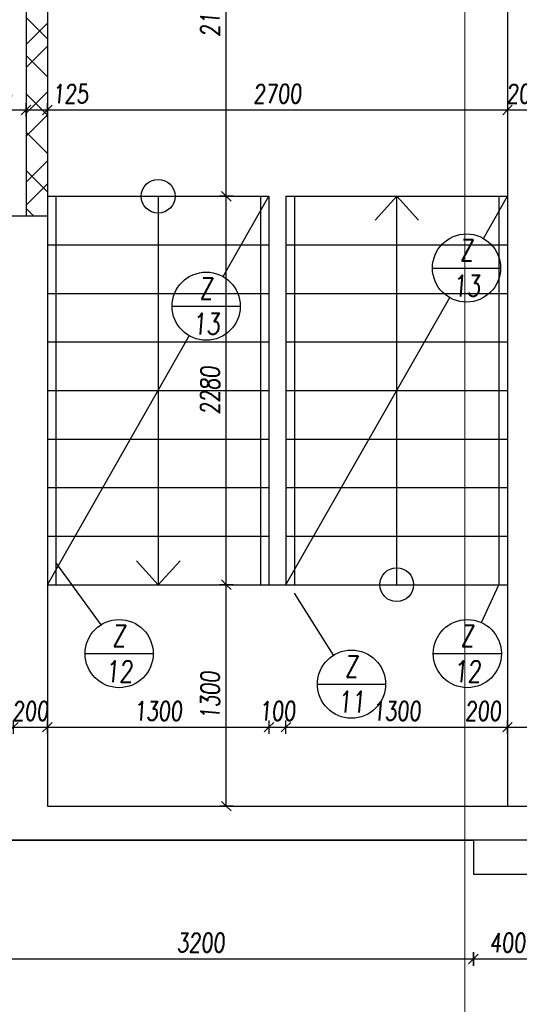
# Model space of a CAD drawing. Header units: millimetres. Extents: x 171 to 266814, y 44 to 350448.
# Tile 14 of 105: x 13345 to 16277, y 13495 to 19275. Entities that reach past the tile are written whole.
import ezdxf

# ---------------------------------------------------------------- set-up
doc = ezdxf.new("R2010")
doc.units = ezdxf.units.MM
doc.header["$LTSCALE"] = 100
doc.linetypes.add('ACAD_ISO12W100', pattern=[22, 12, -3, 0.5, -3, 0.5, -3])
doc.linetypes.add('ČERCHOVANÁ', pattern=[25.4, 12.7, -6.35, 0, -6.35])
for name, color, linetype in [('KOTY 50', 7, 'Continuous'), ('KOTY-DVERE', 8, 'Continuous'), ('NOVÁ TLUSTÁ', 240, 'Continuous'), ('OSY', 7, 'Continuous'), ('SRAFA', 9, 'Continuous'), ('TENKA', 253, 'Continuous'), ('ŽB', 3, 'Continuous')]:
    doc.layers.add(name, color=color, linetype=linetype)
doc.layers.add('NAD', color=4, linetype='ACAD_ISO12W100', lineweight=13)
doc.layers.add('SRAFY', color=7, linetype='Continuous', lineweight=13)
doc.styles.add('CS-ROMANS', font='romans.shx', dxfattribs={"width": 0.75, "oblique": 5})
doc.dimstyles.new('A_KÓTA_50', dxfattribs={"dimtxt": 110, "dimasz": 2, "dimexe": 100, "dimexo": 1500, "dimgap": 40, "dimtad": 1, "dimrnd": 1, "dimdsep": 46, "dimtxsty": 'CS-ROMANS', "dimblk": 'KOT_CARA20', "dimcen": 45, "dimse1": 1, "dimse2": 1, "dimclrd": 256, "dimclre": 256, "dimclrt": 256, "dimadec": 0, "dimazin": 0, "dimtfac": 1, "dimtix": 1, "dimtmove": 2, "dimatfit": 3, "dimldrblk": 'OBLIQUE', "dimfxl": 100, "dimtolj": 1, "dimarcsym": 0})

# ---------------------------------------------------------------- blocks, each defined once
blk = doc.blocks.new('KOT_CARA20')
for p, q in [((0, 0), (-14.1, -14.1)), ((0, 20), (0, -20)), ((0, 0), (14.1, 14.1))]:
    blk.add_line(p, q)
blk = doc.blocks.new('*D109')
at = {"layer": 'Defpoints', "color": 0, "transparency": 16777216}
for p in [(12807.6, 14457.9), (16007.6, 14257.9), (16007.6, 13761.4)]:
    blk.add_point(p, dxfattribs=at)
at = {"layer": 'KOTY 50', "lineweight": -2, "ltscale": 5, "transparency": 16777216}
blk.add_line((12809.6, 13761.4), (16005.6, 13761.4), dxfattribs=at)
at = {"layer": 'KOTY 50', "lineweight": -2, "transparency": 16777216, "xscale": 2, "yscale": 2, "zscale": 2, "rotation": 180}
blk.add_blockref('KOT_CARA20', (12807.6, 13761.4), dxfattribs=at)
at = {"layer": 'KOTY 50', "lineweight": -2, "transparency": 16777216, "xscale": 2, "yscale": 2, "zscale": 2}
blk.add_blockref('KOT_CARA20', (16007.6, 13761.4), dxfattribs=at)
at = {"layer": 'KOTY 50', "transparency": 16777216, "insert": (14407.6, 13856.4), "char_height": 110, "attachment_point": 5, "style": 'CS-ROMANS'}
blk.add_mtext('\\A1;3200', dxfattribs=at)
blk = doc.blocks.new('_OBLIQUE')
at = {"color": 0, "linetype": 'ByBlock', "ltscale": 15}
blk.add_line((-0.5, -0.5), (0.5, 0.5), dxfattribs=at)
blk = doc.blocks.new('*D110')
at = {"layer": 'Defpoints', "color": 0, "transparency": 16777216}
for p in [(16007.6, 14257.9), (16407.6, 14257.9), (16407.6, 13761.4)]:
    blk.add_point(p, dxfattribs=at)
at = {"layer": 'KOTY 50', "lineweight": -2, "ltscale": 5, "transparency": 16777216}
blk.add_line((16009.6, 13761.4), (16405.6, 13761.4), dxfattribs=at)
at = {"layer": 'KOTY 50', "lineweight": -2, "transparency": 16777216, "xscale": 2, "yscale": 2, "zscale": 2, "rotation": 180}
blk.add_blockref('KOT_CARA20', (16007.6, 13761.4), dxfattribs=at)
at = {"layer": 'KOTY 50', "lineweight": -2, "transparency": 16777216, "xscale": 2, "yscale": 2, "zscale": 2}
blk.add_blockref('KOT_CARA20', (16407.6, 13761.4), dxfattribs=at)
at = {"layer": 'KOTY 50', "transparency": 16777216, "insert": (16207.6, 13856.4), "char_height": 110, "attachment_point": 5, "style": 'CS-ROMANS'}
blk.add_mtext('\\A1;400', dxfattribs=at)
blk = doc.blocks.new('*D128')
at = {"layer": 'Defpoints', "color": 0, "transparency": 16777216}
for p in [(13507.6, 15121.6), (13307.6, 14999), (13507.6, 14985.6)]:
    blk.add_point(p, dxfattribs=at)
at = {"layer": 'KOTY 50', "lineweight": -2, "ltscale": 5, "transparency": 16777216}
for p, q in [((13305.6, 15121.6), (13303.6, 15121.6)), ((13307.6, 15121.6), (13507.6, 15121.6)), ((13509.6, 15121.6), (13511.6, 15121.6))]:
    blk.add_line(p, q, dxfattribs=at)
at = {"layer": 'KOTY 50', "lineweight": -2, "transparency": 16777216, "xscale": 2, "yscale": 2, "zscale": 2}
blk.add_blockref('KOT_CARA20', (13307.6, 15121.6), dxfattribs=at)
at = {"layer": 'KOTY 50', "lineweight": -2, "transparency": 16777216, "xscale": 2, "yscale": 2, "zscale": 2, "rotation": 180}
blk.add_blockref('KOT_CARA20', (13507.6, 15121.6), dxfattribs=at)
at = {"layer": 'KOTY 50', "transparency": 16777216, "insert": (13407.6, 15216.6), "char_height": 110, "attachment_point": 5, "style": 'CS-ROMANS'}
blk.add_mtext('\\A1;200', dxfattribs=at)
blk = doc.blocks.new('*D129')
at = {"layer": 'Defpoints', "color": 0, "transparency": 16777216}
for p in [(14807.6, 15957.9), (14807.6, 15121.6), (13507.6, 14985.6)]:
    blk.add_point(p, dxfattribs=at)
at = {"layer": 'KOTY 50', "lineweight": -2, "ltscale": 5, "transparency": 16777216}
blk.add_line((13509.6, 15121.6), (14805.6, 15121.6), dxfattribs=at)
at = {"layer": 'KOTY 50', "lineweight": -2, "transparency": 16777216, "xscale": 2, "yscale": 2, "zscale": 2, "rotation": 180}
blk.add_blockref('KOT_CARA20', (13507.6, 15121.6), dxfattribs=at)
at = {"layer": 'KOTY 50', "lineweight": -2, "transparency": 16777216, "xscale": 2, "yscale": 2, "zscale": 2}
blk.add_blockref('KOT_CARA20', (14807.6, 15121.6), dxfattribs=at)
at = {"layer": 'KOTY 50', "transparency": 16777216, "insert": (14157.6, 15216.6), "char_height": 110, "attachment_point": 5, "style": 'CS-ROMANS'}
blk.add_mtext('\\A1;1300', dxfattribs=at)
blk = doc.blocks.new('*D130')
at = {"layer": 'Defpoints', "color": 0, "transparency": 16777216}
for p in [(14807.6, 15957.9), (14907.6, 15998.4), (14907.6, 15121.6)]:
    blk.add_point(p, dxfattribs=at)
at = {"layer": 'KOTY 50', "lineweight": -2, "ltscale": 5, "transparency": 16777216}
for p, q in [((14805.6, 15121.6), (14803.6, 15121.6)), ((14807.6, 15121.6), (14907.6, 15121.6)), ((14909.6, 15121.6), (14911.6, 15121.6))]:
    blk.add_line(p, q, dxfattribs=at)
at = {"layer": 'KOTY 50', "lineweight": -2, "transparency": 16777216, "xscale": 2, "yscale": 2, "zscale": 2}
blk.add_blockref('KOT_CARA20', (14807.6, 15121.6), dxfattribs=at)
at = {"layer": 'KOTY 50', "lineweight": -2, "transparency": 16777216, "xscale": 2, "yscale": 2, "zscale": 2, "rotation": 180}
blk.add_blockref('KOT_CARA20', (14907.6, 15121.6), dxfattribs=at)
at = {"layer": 'KOTY 50', "transparency": 16777216, "insert": (14857.6, 15216.6), "char_height": 110, "attachment_point": 5, "style": 'CS-ROMANS'}
blk.add_mtext('\\A1;100', dxfattribs=at)
blk = doc.blocks.new('*D131')
at = {"layer": 'Defpoints', "color": 0, "transparency": 16777216}
for p in [(14907.6, 15998.4), (16207.6, 15562.3), (16207.6, 15121.6)]:
    blk.add_point(p, dxfattribs=at)
at = {"layer": 'KOTY 50', "lineweight": -2, "ltscale": 5, "transparency": 16777216}
blk.add_line((14909.6, 15121.6), (16205.6, 15121.6), dxfattribs=at)
at = {"layer": 'KOTY 50', "lineweight": -2, "transparency": 16777216, "xscale": 2, "yscale": 2, "zscale": 2, "rotation": 180}
blk.add_blockref('KOT_CARA20', (14907.6, 15121.6), dxfattribs=at)
at = {"layer": 'KOTY 50', "lineweight": -2, "transparency": 16777216, "xscale": 2, "yscale": 2, "zscale": 2}
blk.add_blockref('KOT_CARA20', (16207.6, 15121.6), dxfattribs=at)
at = {"layer": 'KOTY 50', "transparency": 16777216, "insert": (15557.6, 15216.6), "char_height": 110, "attachment_point": 5, "style": 'CS-ROMANS'}
blk.add_mtext('\\A1;1300', dxfattribs=at)
blk = doc.blocks.new('*D132')
at = {"layer": 'Defpoints', "color": 0, "transparency": 16777216}
for p in [(16207.6, 15562.3), (16407.6, 15374.9), (16407.6, 15121.6)]:
    blk.add_point(p, dxfattribs=at)
at = {"layer": 'KOTY 50', "lineweight": -2, "ltscale": 5, "transparency": 16777216}
blk.add_line((16209.6, 15121.6), (16405.6, 15121.6), dxfattribs=at)
at = {"layer": 'KOTY 50', "lineweight": -2, "transparency": 16777216, "xscale": 2, "yscale": 2, "zscale": 2, "rotation": 180}
blk.add_blockref('KOT_CARA20', (16207.6, 15121.6), dxfattribs=at)
at = {"layer": 'KOTY 50', "lineweight": -2, "transparency": 16777216, "xscale": 2, "yscale": 2, "zscale": 2}
blk.add_blockref('KOT_CARA20', (16407.6, 15121.6), dxfattribs=at)
at = {"layer": 'KOTY 50', "transparency": 16777216, "insert": (16064.4, 15216.6), "char_height": 110, "attachment_point": 5, "style": 'CS-ROMANS'}
blk.add_mtext('\\A1;200', dxfattribs=at)
blk = doc.blocks.new('*D151')
at = {"layer": 'Defpoints', "color": 0, "transparency": 16777216}
for p in [(13382.6, 19029.1), (13007.6, 19010.7), (13382.6, 18744.7)]:
    blk.add_point(p, dxfattribs=at)
at = {"layer": 'KOTY 50', "lineweight": -2, "ltscale": 5, "transparency": 16777216}
blk.add_line((13009.6, 18744.7), (13380.6, 18744.7), dxfattribs=at)
at = {"layer": 'KOTY 50', "lineweight": -2, "transparency": 16777216, "xscale": 2, "yscale": 2, "zscale": 2, "rotation": 180}
blk.add_blockref('KOT_CARA20', (13007.6, 18744.7), dxfattribs=at)
at = {"layer": 'KOTY 50', "lineweight": -2, "transparency": 16777216, "xscale": 2, "yscale": 2, "zscale": 2}
blk.add_blockref('KOT_CARA20', (13382.6, 18744.7), dxfattribs=at)
at = {"layer": 'KOTY 50', "transparency": 16777216, "insert": (13195.1, 18839.7), "char_height": 110, "attachment_point": 5, "style": 'CS-ROMANS'}
blk.add_mtext('\\A1;375', dxfattribs=at)
blk = doc.blocks.new('*D152')
at = {"layer": 'Defpoints', "color": 0, "transparency": 16777216}
for p in [(13382.6, 19029.1), (13507.6, 19042.9), (13507.6, 18744.7)]:
    blk.add_point(p, dxfattribs=at)
at = {"layer": 'KOTY 50', "lineweight": -2, "ltscale": 5, "transparency": 16777216}
blk.add_line((13384.6, 18744.7), (13505.6, 18744.7), dxfattribs=at)
at = {"layer": 'KOTY 50', "lineweight": -2, "transparency": 16777216, "xscale": 2, "yscale": 2, "zscale": 2, "rotation": 180}
blk.add_blockref('KOT_CARA20', (13382.6, 18744.7), dxfattribs=at)
at = {"layer": 'KOTY 50', "lineweight": -2, "transparency": 16777216, "xscale": 2, "yscale": 2, "zscale": 2}
blk.add_blockref('KOT_CARA20', (13507.6, 18744.7), dxfattribs=at)
at = {"layer": 'KOTY 50', "transparency": 16777216, "insert": (13642, 18839.7), "char_height": 110, "attachment_point": 5, "style": 'CS-ROMANS'}
blk.add_mtext('\\A1;125', dxfattribs=at)
blk = doc.blocks.new('*D153')
at = {"layer": 'Defpoints', "color": 0, "transparency": 16777216}
for p in [(13507.6, 19042.9), (16207.6, 18988.9), (16207.6, 18744.7)]:
    blk.add_point(p, dxfattribs=at)
at = {"layer": 'KOTY 50', "lineweight": -2, "ltscale": 5, "transparency": 16777216}
blk.add_line((13509.6, 18744.7), (16205.6, 18744.7), dxfattribs=at)
at = {"layer": 'KOTY 50', "lineweight": -2, "transparency": 16777216, "xscale": 2, "yscale": 2, "zscale": 2, "rotation": 180}
blk.add_blockref('KOT_CARA20', (13507.6, 18744.7), dxfattribs=at)
at = {"layer": 'KOTY 50', "lineweight": -2, "transparency": 16777216, "xscale": 2, "yscale": 2, "zscale": 2}
blk.add_blockref('KOT_CARA20', (16207.6, 18744.7), dxfattribs=at)
at = {"layer": 'KOTY 50', "transparency": 16777216, "insert": (14857.6, 18839.7), "char_height": 110, "attachment_point": 5, "style": 'CS-ROMANS'}
blk.add_mtext('\\A1;2700', dxfattribs=at)
blk = doc.blocks.new('*D154')
at = {"layer": 'Defpoints', "color": 0, "transparency": 16777216}
for p in [(16207.6, 18988.9), (16407.6, 19003.6), (16407.6, 18744.7)]:
    blk.add_point(p, dxfattribs=at)
at = {"layer": 'KOTY 50', "lineweight": -2, "ltscale": 5, "transparency": 16777216}
for p, q in [((16205.6, 18744.7), (16203.6, 18744.7)), ((16207.6, 18744.7), (16407.6, 18744.7)), ((16409.6, 18744.7), (16411.6, 18744.7))]:
    blk.add_line(p, q, dxfattribs=at)
at = {"layer": 'KOTY 50', "lineweight": -2, "transparency": 16777216, "xscale": 2, "yscale": 2, "zscale": 2}
blk.add_blockref('KOT_CARA20', (16207.6, 18744.7), dxfattribs=at)
at = {"layer": 'KOTY 50', "lineweight": -2, "transparency": 16777216, "xscale": 2, "yscale": 2, "zscale": 2, "rotation": 180}
blk.add_blockref('KOT_CARA20', (16407.6, 18744.7), dxfattribs=at)
at = {"layer": 'KOTY 50', "transparency": 16777216, "insert": (16307.6, 18839.7), "char_height": 110, "attachment_point": 5, "style": 'CS-ROMANS'}
blk.add_mtext('\\A1;200', dxfattribs=at)
blk = doc.blocks.new('*D283')
at = {"layer": 'Defpoints', "color": 0, "transparency": 16777216}
for p in [(13905.4, 15957.9), (14557.1, 15957.9), (13905.4, 14657.9)]:
    blk.add_point(p, dxfattribs=at)
at = {"layer": 'KOTY 50', "lineweight": -2, "ltscale": 5, "transparency": 16777216}
blk.add_line((14557.1, 14659.9), (14557.1, 15955.9), dxfattribs=at)
at = {"layer": 'KOTY 50', "lineweight": -2, "transparency": 16777216, "xscale": 2, "yscale": 2, "zscale": 2}
for p, rotation in [((14557.1, 15957.9), 90), ((14557.1, 14657.9), 270)]:
    blk.add_blockref('KOT_CARA20', p, dxfattribs=dict(at, rotation=rotation))
at = {"layer": 'KOTY 50', "transparency": 16777216, "insert": (14462.1, 15307.9), "char_height": 110, "attachment_point": 5, "rotation": 90, "style": 'CS-ROMANS'}
blk.add_mtext('\\A1;1300', dxfattribs=at)
blk = doc.blocks.new('*D284')
at = {"layer": 'Defpoints', "color": 0, "transparency": 16777216}
for p in [(14557.1, 18237.9), (14688.9, 18237.9), (13905.4, 15957.9)]:
    blk.add_point(p, dxfattribs=at)
at = {"layer": 'KOTY 50', "lineweight": -2, "ltscale": 5, "transparency": 16777216}
blk.add_line((14557.1, 15959.9), (14557.1, 18235.9), dxfattribs=at)
at = {"layer": 'KOTY 50', "lineweight": -2, "transparency": 16777216, "xscale": 2, "yscale": 2, "zscale": 2}
for p, rotation in [((14557.1, 18237.9), 90), ((14557.1, 15957.9), 270)]:
    blk.add_blockref('KOT_CARA20', p, dxfattribs=dict(at, rotation=rotation))
at = {"layer": 'KOTY 50', "transparency": 16777216, "insert": (14462.1, 17097.9), "char_height": 110, "attachment_point": 5, "rotation": 90, "style": 'CS-ROMANS'}
blk.add_mtext('\\A1;2280', dxfattribs=at)
blk = doc.blocks.new('*D285')
at = {"layer": 'Defpoints', "color": 0, "transparency": 16777216}
for p in [(14557.1, 20392.9), (14605.5, 20392.9), (14688.9, 18237.9)]:
    blk.add_point(p, dxfattribs=at)
at = {"layer": 'KOTY 50', "lineweight": -2, "ltscale": 5, "transparency": 16777216}
blk.add_line((14557.1, 18239.9), (14557.1, 20390.9), dxfattribs=at)
at = {"layer": 'KOTY 50', "lineweight": -2, "transparency": 16777216, "xscale": 2, "yscale": 2, "zscale": 2}
for p, rotation in [((14557.1, 20392.9), 90), ((14557.1, 18237.9), 270)]:
    blk.add_blockref('KOT_CARA20', p, dxfattribs=dict(at, rotation=rotation))
at = {"layer": 'KOTY 50', "transparency": 16777216, "insert": (14462.1, 19315.4), "char_height": 110, "attachment_point": 5, "rotation": 90, "style": 'CS-ROMANS'}
blk.add_mtext('\\A1;2155', dxfattribs=at)

msp = doc.modelspace()

# ---------------------------------------------------------------- hatches: boundary and pattern name
at = {"layer": 'SRAFA', "ltscale": 5}
h = msp.add_hatch(dxfattribs=at)
h.set_pattern_fill('ANSI31', color=253, scale=50, angle=90)
h.set_pattern_definition([(135, (-294224.35, -112688.84), (-112.2532, -112.2532), [])])
h.paths.add_polyline_path([(13507.556, 20392.91), (13382.556, 20392.91), (13382.556, 19257.91), (13507.556, 19257.91)])
h.paths.add_polyline_path([(13507.556, 19257.91), (13382.556, 19257.91), (13382.556, 18122.91), (13507.556, 18122.91)])
h.paths.add_polyline_path([(13507.556, 23857.91), (13382.556, 23857.91), (13382.556, 20542.91), (13507.556, 20542.91)])
h.paths.add_polyline_path([(12734.253, 15134.202), (12989.61, 15134.202), (13004.027, 15298.993), (12748.67, 15298.993)], flags=9)
h.paths.add_polyline_path([(13309.253, 18757.34), (13564.61, 18757.34), (13579.027, 18922.131), (13323.67, 18922.131)], flags=9)
h.paths.add_polyline_path([(13309.253, 20974.456), (13564.61, 20974.456), (13579.027, 21139.247), (13323.67, 21139.247)], flags=9)
at = {"layer": 'SRAFY', "ltscale": 5}
h = msp.add_hatch(dxfattribs=at)
h.set_pattern_fill('ANSI32', color=253, scale=30)
h.set_pattern_definition([(45, (-294224.35, -112688.84), (-202.05576, 202.05576), []), (45, (-294089.65, -112688.84), (-202.05576, 202.05576), [])])
h.paths.add_polyline_path([(13507.556, 23857.91), (13382.556, 23857.91), (13382.556, 20542.91), (13507.556, 20542.91)])
h.paths.add_polyline_path([(13507.556, 20392.91), (13382.556, 20392.91), (13382.556, 19257.91), (13507.556, 19257.91)])
h.paths.add_polyline_path([(13507.556, 19257.91), (13382.556, 19257.91), (13382.556, 18122.91), (13507.556, 18122.91)])
h.paths.add_polyline_path([(12734.253, 15134.202), (12989.61, 15134.202), (13004.027, 15298.993), (12748.67, 15298.993)], flags=9)

# ---------------------------------------------------------------- linework, layer by layer
at = {"layer": 'KOTY-DVERE', "color": 253}
for p, q in [((14538.648, 17766.286), (14807.556, 18237.91)), ((16066.513, 17990.542), (16207.556, 18237.91)), ((15767.449, 17816.799), (16167.449, 17816.799)), ((14907.556, 15957.91), (15868.386, 17643.057)), ((14239.584, 17592.544), (14639.584, 17592.544)), ((13507.556, 15957.91), (14340.521, 17418.802)), ((13822.324, 15722.857), (13557.556, 16087.325)), ((16055.386, 15735.153), (16157.556, 15957.91)), ((15185.853, 15543.442), (14957.556, 15907.91)), ((13728.492, 15553.362), (14128.492, 15553.362)), ((15772.005, 15553.362), (16172.005, 15553.362)), ((15092.021, 15373.948), (15492.021, 15373.947))]:
    msp.add_line(p, q, dxfattribs=at)
for centre in [(15967.449, 17816.799), (14439.584, 17592.544), (13928.492, 15553.362), (15972.005, 15553.362), (15292.021, 15373.947)]:
    msp.add_circle(centre, 200, dxfattribs=at)
at = {"layer": 'NAD', "color": 253, "ltscale": 20}
msp.add_lwpolyline([(15957.556, 10257.91), (15957.556, 28257.91)], dxfattribs=at)
at = {"layer": 'NOVÁ TLUSTÁ', "color": 253, "ltscale": 5}
for p, q in [((13382.556, 20392.91), (13382.556, 18122.91)), ((13507.556, 20392.91), (13507.556, 18122.91))]:
    msp.add_line(p, q, dxfattribs=at)
at = {"layer": 'OSY', "color": 253, "linetype": 'ČERCHOVANÁ', "ltscale": 25}
msp.add_line((28457.556, 14457.91), (12807.556, 14457.91), dxfattribs=at)
at = {"layer": 'TENKA', "color": 253}
for p, q in [((13507.556, 18237.91), (14807.556, 18237.91)), ((14157.556, 18237.91), (14157.556, 15957.91)), ((14807.556, 18237.91), (14807.556, 15957.91)), ((14907.556, 18237.91), (16207.556, 18237.91)), ((14907.556, 18237.91), (14907.556, 15957.91)), ((15557.556, 15957.91), (15557.556, 18237.91)), ((13507.556, 17952.91), (14807.556, 17952.91)), ((14907.556, 17952.91), (16207.556, 17952.91)), ((13507.556, 17667.91), (14807.556, 17667.91)), ((14907.556, 17667.91), (16207.556, 17667.91)), ((13507.556, 17382.91), (14807.556, 17382.91)), ((14907.556, 17382.91), (16207.556, 17382.91)), ((13507.556, 17097.91), (14807.556, 17097.91)), ((14907.556, 17097.91), (16207.556, 17097.91)), ((13507.556, 16812.91), (14807.556, 16812.91)), ((14907.556, 16812.91), (16207.556, 16812.91)), ((13507.556, 16527.91), (14807.556, 16527.91)), ((14907.556, 16527.91), (16207.556, 16527.91)), ((13507.556, 16242.91), (14807.556, 16242.91)), ((14907.556, 16242.91), (16207.556, 16242.91)), ((13507.556, 15957.91), (16207.556, 15957.91))]:
    msp.add_line(p, q, dxfattribs=at)
at = {"layer": 'TENKA', "color": 253, "ltscale": 5}
for p, q in [((13557.556, 18237.91), (13557.556, 15957.91)), ((14757.556, 18237.91), (14757.556, 15957.91)), ((14957.556, 18237.91), (14957.556, 15957.91)), ((16157.556, 18237.91), (16157.556, 15957.91))]:
    msp.add_line(p, q, dxfattribs=at)
at = {"layer": 'TENKA', "color": 253}
for points in [[(15431.138, 18097.91), (15557.556, 18237.91), (15686.145, 18097.91)], [(14031.138, 16097.91), (14157.556, 15957.91), (14286.145, 16097.91)]]:
    msp.add_lwpolyline(points, dxfattribs=at)
for centre in [(14157.556, 18237.91), (15557.556, 15957.91)]:
    msp.add_circle(centre, 99.364, dxfattribs=at)
at = {"layer": 'ŽB', "color": 253}
for p, q in [((16207.556, 20392.91), (16207.556, 14657.91)), ((16207.556, 20392.91), (16207.556, 15857.91)), ((13007.556, 18122.91), (13507.556, 18122.91)), ((13507.556, 18122.91), (13507.556, 14657.91)), ((16207.556, 15857.91), (16207.556, 14657.91)), ((13507.556, 14657.91), (16207.556, 14657.91)), ((16207.556, 14657.91), (16407.556, 14657.91)), ((12807.556, 14457.91), (16007.556, 14457.91)), ((16007.556, 14457.91), (16007.556, 14257.91)), ((16007.556, 14457.91), (16007.556, 14257.91)), ((16007.556, 14257.91), (16407.556, 14257.91)), ((16007.556, 14257.91), (16407.556, 14257.91))]:
    msp.add_line(p, q, dxfattribs=at)

# ---------------------------------------------------------------- texts
at = {"layer": 'KOTY-DVERE', "color": 253, "char_height": 125, "attachment_point": 5, "style": 'CS-ROMANS'}
for s, insert in [('Z\\P13', (15967.449, 17816.799)), ('Z\\P13', (14439.584, 17592.544)), ('Z\\P12', (13928.492, 15553.362)), ('Z\\P12', (15972.005, 15553.362)), ('Z\\P11', (15292.021, 15373.947))]:
    msp.add_mtext_dynamic_manual_height_columns(s, width=125, gutter_width=12.5, heights=[0], dxfattribs=dict(at, insert=insert))

# ---------------------------------------------------------------- dimensions: what is measured, and where the dimension line sits
at = {"layer": 'KOTY 50', "color": 253, "ltscale": 5}
for base, p1, p2, picture, middle in [((14557.103, 20392.91), (14688.895, 18237.91), (14605.541, 20392.91), '*D285', (14462.103, 19315.41)), ((14557.103, 18237.91), (13905.42, 15957.91), (14688.895, 18237.91), '*D284', (14462.103, 17097.91)), ((14557.103, 15957.91), (13905.42, 14657.91), (13905.42, 15957.91), '*D283', (14462.103, 15307.91))]:
    dim = msp.add_linear_dim(base=base, p1=p1, p2=p2, angle=90, dimstyle='A_KÓTA_50', dxfattribs=at)
    dim.commit()
    dim.dimension.update_dxf_attribs({"geometry": picture, "text_midpoint": middle})
for base, p1, p2, picture, middle in [((13382.556, 18744.735), (13007.556, 19010.691), (13382.556, 19029.123), '*D151', (13195.056, 18839.735)), ((16207.556, 18744.735), (13507.556, 19042.946), (16207.556, 18988.864), '*D153', (14857.556, 18839.735)), ((16407.556, 18744.735), (16207.556, 18988.864), (16407.556, 19003.608), '*D154', (16307.556, 18839.735)), ((14807.556, 15121.597), (13507.556, 14985.595), (14807.556, 15957.91), '*D129', (14157.556, 15216.597)), ((14907.556, 15121.597), (14807.556, 15957.91), (14907.556, 15998.378), '*D130', (14857.556, 15216.597)), ((16207.556, 15121.597), (14907.556, 15998.378), (16207.556, 15562.319), '*D131', (15557.556, 15216.597)), ((13507.556, 15121.597), (13307.556, 14999.007), (13507.556, 14985.595), '*D128', (13407.556, 15216.597)), ((16007.556, 13761.381), (12807.556, 14457.91), (16007.556, 14257.91), '*D109', (14407.556, 13856.381)), ((16407.556, 13761.381), (16007.556, 14257.91), (16407.556, 14257.91), '*D110', (16207.556, 13856.381))]:
    dim = msp.add_linear_dim(base=base, p1=p1, p2=p2, dimstyle='A_KÓTA_50', dxfattribs=at)
    dim.commit()
    dim.dimension.update_dxf_attribs({"geometry": picture, "text_midpoint": middle})
for base, p1, p2, picture, middle in [((13507.556, 18744.735), (13382.556, 19029.123), (13507.556, 19042.946), '*D152', (13642.048, 18839.735)), ((16407.556, 15121.597), (16207.556, 15562.319), (16407.556, 15374.94), '*D132', (16064.437, 15216.597))]:
    dim = msp.add_linear_dim(base=base, p1=p1, p2=p2, dimstyle='A_KÓTA_50', dxfattribs=at)
    dim.commit()
    dim.dimension.update_dxf_attribs({"geometry": picture, "text_midpoint": middle, "dimtype": 160})

doc.saveas('drawing.dxf')
